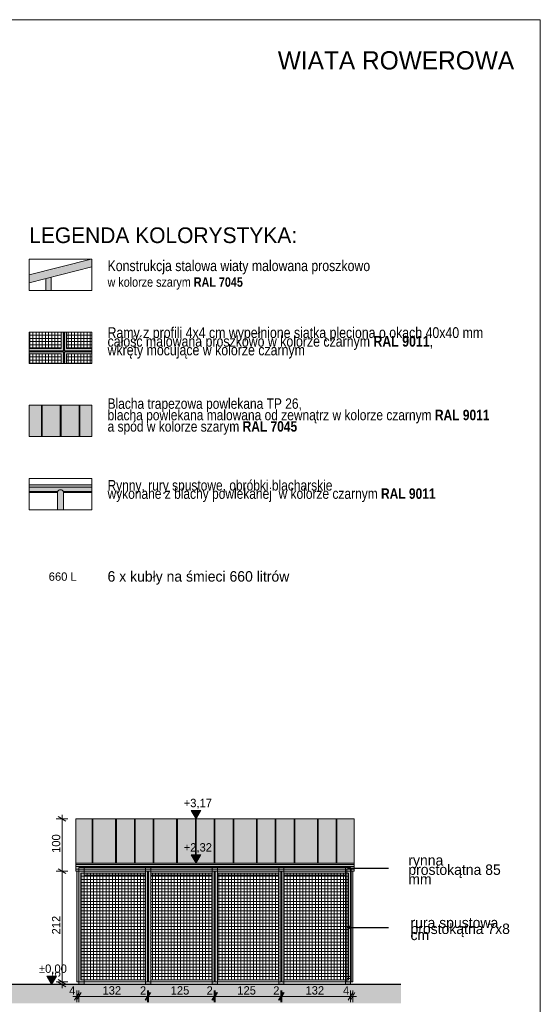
# Model space of a CAD drawing. Extents: x -279660 to -178910, y 68529 to 97979.
# Tile 26 of 44: x -248874 to -238910, y 78629 to 97479. Entities that reach past the tile are written whole.
import ezdxf

# ---------------------------------------------------------------- set-up
doc = ezdxf.new("R2010")
doc.units = 0
doc.header["$MEASUREMENT"] = 0
for name, color, linetype, lineweight in [('A-Opisy_Nr_Pióra__21', 7, 'Continuous', 9), ('Arch dachowki_Nr_Pióra__21', 7, 'Continuous', 9), ('Arch deszczówka_Nr_Pióra__21', 7, 'Continuous', 9), ('Arch kolorystyka_Nr_Pióra__41', 7, 'Continuous', 15), ('Arch konstrukcja dachu_Nr_Pióra__21', 7, 'Continuous', 9), ('Arch konstrukcja dachu_Nr_Pióra__41', 7, 'Continuous', 15), ('Arch opisy_Nr_Pióra__1', 7, 'Continuous', 25), ('Arch opisy_Nr_Pióra__21', 7, 'Continuous', 9), ('Arch schody_Nr_Pióra__1', 7, 'Continuous', 25), ('ARCH TABELA_Nr_Pióra__21', 7, 'Continuous', 9), ('Arch teren_Nr_Pióra__21', 7, 'Continuous', 9), ('Arch wykończenie_Nr_Pióra__21', 7, 'Continuous', 9), ('Arch wymiary_Nr_Pióra__19', 255, 'Continuous', 13), ('Arch wymiary_Nr_Pióra__21', 7, 'Continuous', 9)]:
    doc.layers.add(name, color=color, linetype=linetype, lineweight=lineweight)
for name, color, linetype, lineweight, true_color in [('Arch deszczówka_Nr_Pióra__22', 7, 'Continuous', 9, 0x7f7f7f), ('Arch kolorystyka_Nr_Pióra__2', 7, 'Continuous', 13, 0x7f7f7f), ('Arch konstrukcja dachu_Nr_Pióra__22', 7, 'Continuous', 9, 0x7f7f7f), ('Arch rynny_Nr_Pióra__22', 7, 'Continuous', 9, 0x7f7f7f), ('Arch wykończenie_Nr_Pióra__22', 7, 'Continuous', 9, 0x7f7f7f)]:
    doc.layers.add(name, color=color, linetype=linetype, lineweight=lineweight, true_color=true_color)
doc.layers.add('Arch wymiary', color=7, linetype='Continuous')
doc.styles.add('GENERATED_STYLE_1', font='txt')
doc.styles.add('GENERATED_STYLE_2', font='txt')
doc.styles.add('GENERATED_STYLE_3', font='txt')
doc.styles.add('GENERATED_STYLE_6', font='txt')
doc.styles.add('GENERATED_STYLE_7', font='txt')
doc.dimstyles.new('GENERATED_STYLE__2', dxfattribs={"dimtxt": 160.000002, "dimasz": 114, "dimexe": 0.18, "dimexo": 0, "dimgap": 0.09, "dimtad": 1, "dimdec": 0, "dimlfac": 0.1, "dimzin": 0, "dimdsep": 46, "dimtxsty": 'GENERATED_STYLE_1', "dimblk": 'ARROWHEAD_2', "dimblk1": 'ARROWHEAD_2', "dimblk2": 'ARROWHEAD_2', "dimcen": 0.09, "dimclrd": 7, "dimclre": 7, "dimclrt": 7, "dimazin": 0, "dimtfac": 1, "dimtdec": 4, "dimtmove": 0, "dimatfit": 3, "dimfxl": 0, "dimtolj": 1, "dimtzin": 0, "dimarcsym": 0})
doc.dimstyles.new('GENERATED_STYLE__3', dxfattribs={"dimtxt": 160.000002, "dimasz": 114, "dimexe": 0.18, "dimexo": 0, "dimgap": 0.09, "dimtad": 1, "dimdec": 0, "dimlfac": 0.1, "dimzin": 0, "dimdsep": 46, "dimtxsty": 'GENERATED_STYLE_1', "dimblk": 'ARROWHEAD_2', "dimblk1": 'ARROWHEAD_2', "dimblk2": 'ARROWHEAD_2', "dimcen": 0.09, "dimclrd": 7, "dimclre": 7, "dimclrt": 7, "dimazin": 0, "dimtfac": 1, "dimtdec": 4, "dimtmove": 2, "dimatfit": 3, "dimfxl": 0, "dimtolj": 1, "dimtzin": 0, "dimarcsym": 0})
doc.dimstyles.new('GENERATED_STYLE__4', dxfattribs={"dimtxt": 160.000002, "dimasz": 114, "dimexe": 0.18, "dimexo": 0, "dimgap": 0.09, "dimtad": 1, "dimtih": 1, "dimtoh": 1, "dimdec": 0, "dimlfac": 0.1, "dimzin": 0, "dimdsep": 46, "dimtxsty": 'GENERATED_STYLE_2', "dimblk": 'ARROWHEAD_2', "dimblk1": 'ARROWHEAD_2', "dimblk2": 'ARROWHEAD_2', "dimcen": 0.09, "dimclrd": 255, "dimclre": 255, "dimclrt": 255, "dimazin": 0, "dimtfac": 1, "dimtdec": 4, "dimtmove": 0, "dimatfit": 3, "dimfxl": 0, "dimtolj": 1, "dimtzin": 0, "dimarcsym": 0})
doc.dimstyles.new('GENERATED_STYLE__7', dxfattribs={"dimtxt": 0.18, "dimasz": 127.68, "dimexe": 0.18, "dimexo": 0.0625, "dimgap": 0.09, "dimtad": 0, "dimtih": 1, "dimtoh": 1, "dimdec": 4, "dimzin": 0, "dimdsep": 46, "dimcen": 0.09, "dimadec": 0, "dimazin": 0, "dimtfac": 1, "dimtdec": 4, "dimtmove": 0, "dimatfit": 3, "dimldrblk": 'ARROWHEAD_11', "dimfxl": 0, "dimtolj": 1, "dimtzin": 0, "dimarcsym": 0})

# ---------------------------------------------------------------- blocks, each defined once
blk = doc.blocks.new('Wymiary_14', base_point=(-248264, 79010))
at = {"layer": 'Arch wymiary_Nr_Pióra__21', "linetype": 'Continuous'}
blk.add_hatch(color=256, dxfattribs=at).paths.add_polyline_path([(-248264, 79010), (-248356, 79170), (-248171, 79170)], flags=0)
for p, q in [((-248264, 79010), (-248384, 79010)), ((-248264, 79010), (-248356, 79170)), ((-248356, 79170), (-248171, 79170)), ((-248171, 79170), (-248264, 79010)), ((-248264, 79010), (-248144, 79010))]:
    blk.add_line(p, q, dxfattribs=at)
at = {"layer": 'Arch wymiary_Nr_Pióra__21', "insert": (-248505, 79202), "char_height": 160, "attachment_point": 7, "style": 'GENERATED_STYLE_2'}
blk.add_mtext('{±0,00}', dxfattribs=at)
blk = doc.blocks.new('Wymiary_18', base_point=(-245497, 82181))
at = {"layer": 'Arch wymiary_Nr_Pióra__21', "linetype": 'Continuous'}
blk.add_hatch(color=256, dxfattribs=at).paths.add_polyline_path([(-245497, 82181), (-245590, 82341), (-245404, 82341)], flags=0)
for p, q in [((-245497, 82181), (-245590, 82341)), ((-245590, 82341), (-245404, 82341)), ((-245404, 82341), (-245497, 82181)), ((-245497, 82181), (-245617, 82181)), ((-245497, 82181), (-245377, 82181))]:
    blk.add_line(p, q, dxfattribs=at)
at = {"layer": 'Arch wymiary_Nr_Pióra__21', "insert": (-245735, 82373), "char_height": 160, "attachment_point": 7, "style": 'GENERATED_STYLE_2'}
blk.add_mtext('{+3,17}', dxfattribs=at)
blk = doc.blocks.new('*D370')
at = {"layer": 'Arch wymiary_Nr_Pióra__19', "linetype": 'Continuous'}
for p, q in [((-247825, 78706), (-247738, 78856)), ((-247698, 78856), (-247785, 78706)), ((-247781, 78669), (-247781, 78894)), ((-247741, 78669), (-247741, 78894)), ((-247855, 78781), (-247781, 78781)), ((-247781, 78781), (-247741, 78781))]:
    blk.add_line(p, q, dxfattribs=at)
at = {"layer": 'Arch wymiary_Nr_Pióra__19', "char_height": 160, "attachment_point": 7, "style": 'GENERATED_STYLE_2'}
for s, insert in [('{4}', (-247927, 78813)), ('{132}', (-247289, 78813)), ('{2}', (-246572, 78813)), ('{125}', (-245984, 78813)), ('{2}', (-245297, 78813)), ('{125}', (-244709, 78813)), ('{2}', (-244022, 78813)), ('{132}', (-243404, 78813)), ('{4}', (-242687, 78813))]:
    blk.add_mtext(s, dxfattribs=dict(at, insert=insert))
blk = doc.blocks.new('ARROWHEAD_2')
at = {"color": 0, "linetype": 'Continuous', "lineweight": 0}
for p, q in [((0, 0), (-1, 0)), ((-0.38, -0.66), (0.38, 0.66))]:
    blk.add_line(p, q, dxfattribs=at)
blk = doc.blocks.new('*D371')
at = {"layer": 'Arch wymiary_Nr_Pióra__19', "linetype": 'Continuous'}
for p, q in [((-247825, 78706), (-247738, 78856)), ((-247698, 78856), (-247785, 78706)), ((-247741, 78669), (-247741, 78894)), ((-246470, 78706), (-246383, 78856)), ((-246363, 78856), (-246450, 78706)), ((-246426, 78669), (-246426, 78894)), ((-247741, 78781), (-246426, 78781))]:
    blk.add_line(p, q, dxfattribs=at)
at = {"layer": 'Arch wymiary_Nr_Pióra__19', "char_height": 160, "attachment_point": 7, "style": 'GENERATED_STYLE_2'}
for s, insert in [('{4}', (-247927, 78813)), ('{132}', (-247289, 78813)), ('{2}', (-246572, 78813)), ('{125}', (-245984, 78813)), ('{2}', (-245297, 78813)), ('{125}', (-244709, 78813)), ('{2}', (-244022, 78813)), ('{132}', (-243404, 78813)), ('{4}', (-242687, 78813))]:
    blk.add_mtext(s, dxfattribs=dict(at, insert=insert))
blk = doc.blocks.new('*D372')
at = {"layer": 'Arch wymiary_Nr_Pióra__19', "linetype": 'Continuous'}
for p, q in [((-246470, 78706), (-246383, 78856)), ((-246363, 78856), (-246450, 78706)), ((-246426, 78669), (-246426, 78894)), ((-246406, 78669), (-246406, 78894)), ((-246426, 78781), (-246406, 78781))]:
    blk.add_line(p, q, dxfattribs=at)
at = {"layer": 'Arch wymiary_Nr_Pióra__19', "char_height": 160, "attachment_point": 7, "style": 'GENERATED_STYLE_2'}
for s, insert in [('{4}', (-247927, 78813)), ('{132}', (-247289, 78813)), ('{2}', (-246572, 78813)), ('{125}', (-245984, 78813)), ('{2}', (-245297, 78813)), ('{125}', (-244709, 78813)), ('{2}', (-244022, 78813)), ('{132}', (-243404, 78813)), ('{4}', (-242687, 78813))]:
    blk.add_mtext(s, dxfattribs=dict(at, insert=insert))
blk = doc.blocks.new('*D373')
at = {"layer": 'Arch wymiary_Nr_Pióra__19', "linetype": 'Continuous'}
for p, q in [((-246470, 78706), (-246383, 78856)), ((-246363, 78856), (-246450, 78706)), ((-246406, 78669), (-246406, 78894)), ((-245195, 78706), (-245108, 78856)), ((-245088, 78856), (-245175, 78706)), ((-245151, 78669), (-245151, 78894)), ((-246406, 78781), (-245151, 78781))]:
    blk.add_line(p, q, dxfattribs=at)
at = {"layer": 'Arch wymiary_Nr_Pióra__19', "char_height": 160, "attachment_point": 7, "style": 'GENERATED_STYLE_2'}
for s, insert in [('{4}', (-247927, 78813)), ('{132}', (-247289, 78813)), ('{2}', (-246572, 78813)), ('{125}', (-245984, 78813)), ('{2}', (-245297, 78813)), ('{125}', (-244709, 78813)), ('{2}', (-244022, 78813)), ('{132}', (-243404, 78813)), ('{4}', (-242687, 78813))]:
    blk.add_mtext(s, dxfattribs=dict(at, insert=insert))
blk = doc.blocks.new('*D374')
at = {"layer": 'Arch wymiary_Nr_Pióra__19', "linetype": 'Continuous'}
for p, q in [((-245195, 78706), (-245108, 78856)), ((-245088, 78856), (-245175, 78706)), ((-245151, 78669), (-245151, 78894)), ((-245131, 78669), (-245131, 78894)), ((-245151, 78781), (-245131, 78781))]:
    blk.add_line(p, q, dxfattribs=at)
at = {"layer": 'Arch wymiary_Nr_Pióra__19', "char_height": 160, "attachment_point": 7, "style": 'GENERATED_STYLE_2'}
for s, insert in [('{4}', (-247927, 78813)), ('{132}', (-247289, 78813)), ('{2}', (-246572, 78813)), ('{125}', (-245984, 78813)), ('{2}', (-245297, 78813)), ('{125}', (-244709, 78813)), ('{2}', (-244022, 78813)), ('{132}', (-243404, 78813)), ('{4}', (-242687, 78813))]:
    blk.add_mtext(s, dxfattribs=dict(at, insert=insert))
blk = doc.blocks.new('*D375')
at = {"layer": 'Arch wymiary_Nr_Pióra__19', "linetype": 'Continuous'}
for p, q in [((-245195, 78706), (-245108, 78856)), ((-245088, 78856), (-245175, 78706)), ((-245131, 78669), (-245131, 78894)), ((-243920, 78706), (-243833, 78856)), ((-243813, 78856), (-243900, 78706)), ((-243876, 78669), (-243876, 78894)), ((-245131, 78781), (-243876, 78781))]:
    blk.add_line(p, q, dxfattribs=at)
at = {"layer": 'Arch wymiary_Nr_Pióra__19', "char_height": 160, "attachment_point": 7, "style": 'GENERATED_STYLE_2'}
for s, insert in [('{4}', (-247927, 78813)), ('{132}', (-247289, 78813)), ('{2}', (-246572, 78813)), ('{125}', (-245984, 78813)), ('{2}', (-245297, 78813)), ('{125}', (-244709, 78813)), ('{2}', (-244022, 78813)), ('{132}', (-243404, 78813)), ('{4}', (-242687, 78813))]:
    blk.add_mtext(s, dxfattribs=dict(at, insert=insert))
blk = doc.blocks.new('*D376')
at = {"layer": 'Arch wymiary_Nr_Pióra__19', "linetype": 'Continuous'}
for p, q in [((-243920, 78706), (-243833, 78856)), ((-243813, 78856), (-243900, 78706)), ((-243876, 78669), (-243876, 78894)), ((-243856, 78669), (-243856, 78894)), ((-243876, 78781), (-243856, 78781))]:
    blk.add_line(p, q, dxfattribs=at)
at = {"layer": 'Arch wymiary_Nr_Pióra__19', "char_height": 160, "attachment_point": 7, "style": 'GENERATED_STYLE_2'}
for s, insert in [('{4}', (-247927, 78813)), ('{132}', (-247289, 78813)), ('{2}', (-246572, 78813)), ('{125}', (-245984, 78813)), ('{2}', (-245297, 78813)), ('{125}', (-244709, 78813)), ('{2}', (-244022, 78813)), ('{132}', (-243404, 78813)), ('{4}', (-242687, 78813))]:
    blk.add_mtext(s, dxfattribs=dict(at, insert=insert))
blk = doc.blocks.new('*D377')
at = {"layer": 'Arch wymiary_Nr_Pióra__19', "linetype": 'Continuous'}
for p, q in [((-243920, 78706), (-243833, 78856)), ((-243813, 78856), (-243900, 78706)), ((-243856, 78669), (-243856, 78894)), ((-242585, 78706), (-242498, 78856)), ((-242458, 78856), (-242545, 78706)), ((-242541, 78669), (-242541, 78894)), ((-243856, 78781), (-242541, 78781))]:
    blk.add_line(p, q, dxfattribs=at)
at = {"layer": 'Arch wymiary_Nr_Pióra__19', "char_height": 160, "attachment_point": 7, "style": 'GENERATED_STYLE_2'}
for s, insert in [('{4}', (-247927, 78813)), ('{132}', (-247289, 78813)), ('{2}', (-246572, 78813)), ('{125}', (-245984, 78813)), ('{2}', (-245297, 78813)), ('{125}', (-244709, 78813)), ('{2}', (-244022, 78813)), ('{132}', (-243404, 78813)), ('{4}', (-242687, 78813))]:
    blk.add_mtext(s, dxfattribs=dict(at, insert=insert))
blk = doc.blocks.new('*D378')
at = {"layer": 'Arch wymiary_Nr_Pióra__19', "linetype": 'Continuous'}
for p, q in [((-242585, 78706), (-242498, 78856)), ((-242458, 78856), (-242545, 78706)), ((-242541, 78669), (-242541, 78894)), ((-242501, 78669), (-242501, 78894)), ((-242541, 78781), (-242501, 78781)), ((-242501, 78781), (-242428, 78781))]:
    blk.add_line(p, q, dxfattribs=at)
at = {"layer": 'Arch wymiary_Nr_Pióra__19', "char_height": 160, "attachment_point": 7, "style": 'GENERATED_STYLE_2'}
for s, insert in [('{4}', (-247927, 78813)), ('{132}', (-247289, 78813)), ('{2}', (-246572, 78813)), ('{125}', (-245984, 78813)), ('{2}', (-245297, 78813)), ('{125}', (-244709, 78813)), ('{2}', (-244022, 78813)), ('{132}', (-243404, 78813)), ('{4}', (-242687, 78813))]:
    blk.add_mtext(s, dxfattribs=dict(at, insert=insert))
blk = doc.blocks.new('*D383')
at = {"layer": 'Arch wymiary_Nr_Pióra__21', "linetype": 'Continuous'}
for p, q in [((-247950, 79060), (-248175, 79060)), ((-247950, 79010), (-248175, 79010)), ((-248138, 79103), (-247988, 79016)), ((-248138, 79053), (-247988, 78966)), ((-248063, 79010), (-248063, 79060)), ((-248063, 78936), (-248063, 79010))]:
    blk.add_line(p, q, dxfattribs=at)
at = {"layer": 'Arch wymiary_Nr_Pióra__21', "char_height": 160, "attachment_point": 7, "rotation": 90, "style": 'GENERATED_STYLE_1'}
for s, insert in [('{100}', (-248095, 81527)), ('{212}', (-248095, 79966)), ('{5}', (-248095, 79145))]:
    blk.add_mtext(s, dxfattribs=dict(at, insert=insert))
blk = doc.blocks.new('*D384')
at = {"layer": 'Arch wymiary_Nr_Pióra__21', "linetype": 'Continuous'}
for p, q in [((-247950, 81180), (-248175, 81180)), ((-248138, 81223), (-247988, 81136)), ((-248063, 79060), (-248063, 81180)), ((-247950, 79060), (-248175, 79060)), ((-248138, 79103), (-247988, 79016))]:
    blk.add_line(p, q, dxfattribs=at)
at = {"layer": 'Arch wymiary_Nr_Pióra__21', "char_height": 160, "attachment_point": 7, "rotation": 90, "style": 'GENERATED_STYLE_1'}
for s, insert in [('{100}', (-248095, 81527)), ('{212}', (-248095, 79966)), ('{5}', (-248095, 79145))]:
    blk.add_mtext(s, dxfattribs=dict(at, insert=insert))
blk = doc.blocks.new('*D385')
at = {"layer": 'Arch wymiary_Nr_Pióra__21', "linetype": 'Continuous'}
for p, q in [((-247988, 82138), (-248138, 82224)), ((-248063, 82181), (-248063, 82254)), ((-247950, 82181), (-248175, 82181)), ((-248063, 81180), (-248063, 82181)), ((-247950, 81180), (-248175, 81180)), ((-248138, 81223), (-247988, 81136))]:
    blk.add_line(p, q, dxfattribs=at)
at = {"layer": 'Arch wymiary_Nr_Pióra__21', "char_height": 160, "attachment_point": 7, "rotation": 90, "style": 'GENERATED_STYLE_1'}
for s, insert in [('{100}', (-248095, 81527)), ('{212}', (-248095, 79966)), ('{5}', (-248095, 79145))]:
    blk.add_mtext(s, dxfattribs=dict(at, insert=insert))
blk = doc.blocks.new('Wymiary_24', base_point=(-245497, 81332))
at = {"layer": 'Arch wymiary_Nr_Pióra__19', "linetype": 'Continuous'}
blk.add_hatch(color=256, dxfattribs=at).paths.add_polyline_path([(-245497, 81332), (-245590, 81492), (-245404, 81492)], flags=0)
for p, q in [((-245497, 81332), (-245590, 81492)), ((-245590, 81492), (-245404, 81492)), ((-245404, 81492), (-245497, 81332)), ((-245497, 81332), (-245617, 81332)), ((-245497, 81332), (-245377, 81332))]:
    blk.add_line(p, q, dxfattribs=at)
at = {"layer": 'Arch wymiary_Nr_Pióra__19', "insert": (-245735, 81524), "char_height": 160, "attachment_point": 7, "style": 'GENERATED_STYLE_2'}
blk.add_mtext('{+2,32}', dxfattribs=at)
blk = doc.blocks.new('ARROWHEAD_11')
at = {"color": 0, "linetype": 'Continuous', "lineweight": 0}
blk.add_line((0, 0), (-1, 0), dxfattribs=at)
at = {"color": 0, "linetype": 'Continuous', "lineweight": 0, "const_width": 0.25, "flags": 128}
blk.add_lwpolyline([(-0.125, 0, 1), (0.125, 0, 1)], format="xyb", close=True, dxfattribs=at)

msp = doc.modelspace()

# ---------------------------------------------------------------- hatches: boundary and pattern name
at = {"layer": 'Arch kolorystyka_Nr_Pióra__2', "linetype": 'Continuous'}
for points in [[(-247492.1, 92901), (-248692.1, 92597.2), (-248692.1, 92442.5), (-247492.1, 92746.2)], [(-248372.1, 92523.5), (-248372.1, 92297.3), (-248272.1, 92297.3), (-248272.1, 92548.8)], [(-247641.2, 79009.6), (-247641.2, 81249.6), (-247741.2, 81249.6), (-247741.2, 79009.6)], [(-246466.2, 81249.6), (-247641.2, 81249.6), (-247641.2, 81099.6), (-246466.2, 81099.6)], [(-246366.2, 79009.6), (-246366.2, 81249.6), (-246466.2, 81249.6), (-246466.2, 79009.6)], [(-245191.2, 81099.6), (-245191.2, 81249.6), (-246366.2, 81249.6), (-246366.2, 81099.6)], [(-245091.2, 79009.6), (-245091.2, 81249.6), (-245191.2, 81249.6), (-245191.2, 79009.6)], [(-243916.2, 81099.6), (-243916.2, 81249.6), (-245091.2, 81249.6), (-245091.2, 81099.6)], [(-243816.2, 79009.6), (-243816.2, 81249.6), (-243916.2, 81249.6), (-243916.2, 79009.6)], [(-242641.2, 81249.6), (-243816.2, 81249.6), (-243816.2, 81099.6), (-242641.2, 81099.6)], [(-242541.2, 79009.6), (-242541.2, 81249.6), (-242641.2, 81249.6), (-242641.2, 79009.6)]]:
    msp.add_hatch(color=256, dxfattribs=at).paths.add_polyline_path(points, flags=0)
at = {"layer": 'Arch kolorystyka_Nr_Pióra__41', "linetype": 'Continuous'}
for points in [[(-248692.1, 91141.8), (-248037, 91141.8), (-248037, 91497.3), (-248077, 91497.3), (-248077, 91181.8), (-248692.1, 91181.8)], [(-248017, 91497.3), (-248017, 91141.8), (-247492.1, 91141.8), (-247492.1, 91181.8), (-247977, 91181.8), (-247977, 91497.3)], [(-248037, 90897.3), (-248037, 91121.8), (-248692.1, 91121.8), (-248692.1, 91081.8), (-248077, 91081.8), (-248077, 90897.3)], [(-247492.1, 91121.8), (-248017, 91121.8), (-248017, 90897.3), (-247977, 90897.3), (-247977, 91081.8), (-247492.1, 91081.8)], [(-247492.1, 89497.3), (-247492.1, 90097.3), (-248692.1, 90097.3), (-248692.1, 89497.3)], [(-248692.1, 88424.5), (-247492.1, 88424.5), (-247492.1, 88574.5), (-248692.1, 88574.5)], [(-248038, 88097.3), (-248038, 88424.5), (-248148, 88424.5), (-248148, 88097.3)], [(-242471.2, 82181.1), (-242471.2, 81179.6), (-242531.2, 81179.6), (-242531.2, 79059.6), (-242611.2, 79059.6), (-242611.2, 81179.6), (-247801.2, 81179.6), (-247801.2, 82181.1)], [(-247741.2, 79059.6), (-247741.2, 81179.6), (-247781.2, 81179.6), (-247781.2, 79059.6)], [(-242501.2, 79059.6), (-242501.2, 81179.6), (-242541.2, 81179.6), (-242541.2, 79059.6)]]:
    msp.add_hatch(color=256, dxfattribs=at).paths.add_polyline_path(points, flags=0)
h = msp.add_hatch(color=256, dxfattribs=at)
h.paths.add_polyline_path([(-247741.2, 81179.6), (-247741.2, 79059.6), (-246426.2, 79059.6), (-246426.2, 81179.6)], flags=0)
h.paths.add_polyline_path([(-246466.2, 79099.6), (-246466.2, 81139.6), (-247701.2, 81139.6), (-247701.2, 79099.6)], flags=0)
h = msp.add_hatch(color=256, dxfattribs=at)
h.paths.add_polyline_path([(-246406.2, 79059.6), (-245151.2, 79059.6), (-245151.2, 81179.6), (-246406.2, 81179.6)], flags=0)
h.paths.add_polyline_path([(-245191.2, 79099.6), (-245191.2, 81139.6), (-246366.2, 81139.6), (-246366.2, 79099.6)], flags=0)
h = msp.add_hatch(color=256, dxfattribs=at)
h.paths.add_polyline_path([(-243876.2, 79059.6), (-243876.2, 81179.6), (-245131.2, 81179.6), (-245131.2, 79059.6)], flags=0)
h.paths.add_polyline_path([(-243916.2, 79099.6), (-243916.2, 81139.6), (-245091.2, 81139.6), (-245091.2, 79099.6)], flags=0)
h = msp.add_hatch(color=256, dxfattribs=at)
h.paths.add_polyline_path([(-243856.2, 81179.6), (-243856.2, 79059.6), (-242541.2, 79059.6), (-242541.2, 81179.6)], flags=0)
h.paths.add_polyline_path([(-242581.2, 79099.6), (-242581.2, 81139.6), (-243816.2, 81139.6), (-243816.2, 79099.6)], flags=0)
at = {"layer": 'Arch teren_Nr_Pióra__21', "linetype": 'Continuous'}
h = msp.add_hatch(dxfattribs=at)
h.set_pattern_fill('Rigid_Insulation', color=256, style=0, pattern_type=2)
h.set_pattern_definition([(0, (-248620.73, 91556.82), (0, 60), []), (90, (-248620.73, 91556.82), (-60, 0), [])])
h.paths.add_polyline_path([(-248692.1, 91181.8), (-248077, 91181.8), (-248077, 91497.3), (-248692.1, 91497.3)], flags=0)
h = msp.add_hatch(dxfattribs=at)
h.set_pattern_fill('Rigid_Insulation', color=256, style=0, pattern_type=2)
h.set_pattern_definition([(0, (-247403.23, 91556.82), (0, 60), []), (90, (-247403.23, 91556.82), (-60, 0), [])])
h.paths.add_polyline_path([(-247977, 91497.3), (-247977, 91181.8), (-247492.1, 91181.8), (-247492.1, 91497.3)], flags=0)
h = msp.add_hatch(dxfattribs=at)
h.set_pattern_fill('Rigid_Insulation', color=256, style=0, pattern_type=2)
h.set_pattern_definition([(0, (-248620.73, 90061.76), (0, 60), []), (90, (-248620.73, 90061.76), (-60, 0), [])])
h.paths.add_polyline_path([(-248692.1, 90897.3), (-248077, 90897.3), (-248077, 91081.8), (-248692.1, 91081.8)], flags=0)
h = msp.add_hatch(dxfattribs=at)
h.set_pattern_fill('Rigid_Insulation', color=256, style=0, pattern_type=2)
h.set_pattern_definition([(0, (-247403.23, 90061.76), (0, 60), []), (90, (-247403.23, 90061.76), (-60, 0), [])])
h.paths.add_polyline_path([(-247977, 91081.8), (-247977, 90897.3), (-247492.1, 90897.3), (-247492.1, 91081.8)], flags=0)
h = msp.add_hatch(dxfattribs=at)
h.set_pattern_fill('Rigid_Insulation', color=256, style=0, pattern_type=2)
h.set_pattern_definition([(0, (-247039.99, 80119.56), (0, 60), []), (90, (-247039.99, 80119.56), (-60, 0), [])])
h.paths.add_polyline_path([(-247701.2, 81139.6), (-247701.2, 79099.6), (-246466.2, 79099.6), (-246466.2, 81139.6)], flags=0)
h = msp.add_hatch(dxfattribs=at)
h.set_pattern_fill('Rigid_Insulation', color=256, style=0, pattern_type=2)
h.set_pattern_definition([(0, (-245734.99, 80119.56), (0, 60), []), (90, (-245734.99, 80119.56), (-60, 0), [])])
h.paths.add_polyline_path([(-246366.2, 81139.6), (-246366.2, 79099.6), (-245191.2, 79099.6), (-245191.2, 81139.6)], flags=0)
h = msp.add_hatch(dxfattribs=at)
h.set_pattern_fill('Rigid_Insulation', color=256, style=0, pattern_type=2)
h.set_pattern_definition([(0, (-244459.99, 80119.56), (0, 60), []), (90, (-244459.99, 80119.56), (-60, 0), [])])
h.paths.add_polyline_path([(-245091.2, 81139.6), (-245091.2, 79099.6), (-243916.2, 79099.6), (-243916.2, 81139.6)], flags=0)
h = msp.add_hatch(dxfattribs=at)
h.set_pattern_fill('Rigid_Insulation', color=256, style=0, pattern_type=2)
h.set_pattern_definition([(0, (-243154.99, 80119.56), (0, 60), []), (90, (-243154.99, 80119.56), (-60, 0), [])])
h.paths.add_polyline_path([(-243816.2, 81139.6), (-243816.2, 79099.6), (-242581.2, 79099.6), (-242581.2, 81139.6)], flags=0)
msp.add_hatch(color=256, dxfattribs=at).paths.add_polyline_path([(-266994.7, 79009.6), (-241578.9, 79009.6), (-241578.9, 78646.8), (-266994.7, 78646.8)], flags=0)

# ---------------------------------------------------------------- linework, layer by layer
at = {"layer": 'Arch dachowki_Nr_Pióra__21', "linetype": 'Continuous'}
for p, q in [((-248692.1, 88574.5), (-247492.1, 88574.5)), ((-248692.1, 88424.5), (-248148, 88424.5)), ((-248038, 88424.5), (-247492.1, 88424.5))]:
    msp.add_line(p, q, dxfattribs=at)
at = {"layer": 'Arch deszczówka_Nr_Pióra__21', "linetype": 'Continuous'}
for p, q in [((-248148, 88097.3), (-248148, 88424.5)), ((-248038, 88097.3), (-248038, 88424.5))]:
    msp.add_line(p, q, dxfattribs=at)
at = {"layer": 'Arch deszczówka_Nr_Pióra__22', "linetype": 'Continuous'}
for p, q in [((-248148, 88424.5), (-248148, 88449.5)), ((-248038, 88424.5), (-248038, 88449.5))]:
    msp.add_line(p, q, dxfattribs=at)
msp.add_arc((-248093, 88413.5), 65.8, 33.22853, 146.77147, dxfattribs=at)
at = {"layer": 'Arch konstrukcja dachu_Nr_Pióra__21', "linetype": 'Continuous'}
for p, q in [((-248077, 91181.8), (-248077, 91497.3)), ((-248037, 91141.8), (-248037, 91497.3)), ((-248017, 91141.8), (-248017, 91497.3)), ((-247977, 91181.8), (-247977, 91497.3)), ((-248692.1, 91181.8), (-248077, 91181.8)), ((-248692.1, 91141.8), (-248037, 91141.8)), ((-248692.1, 91121.8), (-248037, 91121.8)), ((-248692.1, 91081.8), (-248077, 91081.8)), ((-248077, 90897.3), (-248077, 91081.8)), ((-248037, 90897.3), (-248037, 91121.8)), ((-247492.1, 91141.8), (-248017, 91141.8)), ((-247492.1, 91121.8), (-248017, 91121.8)), ((-248017, 90897.3), (-248017, 91121.8)), ((-247492.1, 91181.8), (-247977, 91181.8)), ((-247492.1, 91081.8), (-247977, 91081.8)), ((-247977, 90897.3), (-247977, 91081.8)), ((-247741.2, 81249.6), (-247641.2, 81249.6)), ((-247741.2, 79009.6), (-247741.2, 81249.6)), ((-247641.2, 81249.6), (-247641.2, 79009.6)), ((-247641.2, 81249.6), (-246466.2, 81249.6)), ((-246466.2, 81249.6), (-246366.2, 81249.6)), ((-246466.2, 79009.6), (-246466.2, 81249.6)), ((-246366.2, 81249.6), (-246366.2, 79009.6)), ((-246366.2, 81249.6), (-245191.2, 81249.6)), ((-245191.2, 81249.6), (-245091.2, 81249.6)), ((-245191.2, 79009.6), (-245191.2, 81249.6)), ((-245091.2, 81249.6), (-245091.2, 79009.6)), ((-245091.2, 81249.6), (-243916.2, 81249.6)), ((-243916.2, 81249.6), (-243816.2, 81249.6)), ((-243916.2, 79009.6), (-243916.2, 81249.6)), ((-243816.2, 81249.6), (-243816.2, 79009.6)), ((-243816.2, 81249.6), (-242641.2, 81249.6)), ((-242641.2, 81249.6), (-242541.2, 81249.6)), ((-242641.2, 79009.6), (-242641.2, 81249.6)), ((-242541.2, 81249.6), (-242541.2, 79009.6)), ((-247781.2, 81179.6), (-247781.2, 79059.6)), ((-247701.2, 81139.6), (-247701.2, 79099.6)), ((-247701.2, 81139.6), (-246466.2, 81139.6)), ((-247641.2, 81099.6), (-246466.2, 81099.6)), ((-246466.2, 79099.6), (-246466.2, 81139.6)), ((-246426.2, 79059.6), (-246426.2, 81179.6)), ((-246406.2, 79059.6), (-246406.2, 81179.6)), ((-246366.2, 79099.6), (-246366.2, 81139.6)), ((-245191.2, 81139.6), (-246366.2, 81139.6)), ((-246366.2, 81099.6), (-245191.2, 81099.6)), ((-245191.2, 81139.6), (-245191.2, 79099.6)), ((-245151.2, 81179.6), (-245151.2, 79059.6)), ((-245131.2, 81179.6), (-245131.2, 79059.6)), ((-245091.2, 81139.6), (-245091.2, 79099.6)), ((-245091.2, 81139.6), (-243916.2, 81139.6)), ((-245091.2, 81099.6), (-243916.2, 81099.6)), ((-243916.2, 79099.6), (-243916.2, 81139.6)), ((-243876.2, 79059.6), (-243876.2, 81179.6)), ((-243856.2, 79059.6), (-243856.2, 81179.6)), ((-243816.2, 79099.6), (-243816.2, 81139.6)), ((-242581.2, 81139.6), (-243816.2, 81139.6)), ((-243816.2, 81099.6), (-242641.2, 81099.6)), ((-242581.2, 81139.6), (-242581.2, 79099.6)), ((-242501.2, 81179.6), (-242501.2, 79059.6)), ((-247781.2, 79059.6), (-247741.2, 79059.6)), ((-247741.2, 79059.6), (-246426.2, 79059.6)), ((-247641.2, 79009.6), (-247741.2, 79009.6)), ((-247701.2, 79099.6), (-246466.2, 79099.6)), ((-246366.2, 79009.6), (-246466.2, 79009.6)), ((-245151.2, 79059.6), (-246406.2, 79059.6)), ((-245191.2, 79099.6), (-246366.2, 79099.6)), ((-245091.2, 79009.6), (-245191.2, 79009.6)), ((-245131.2, 79059.6), (-243876.2, 79059.6)), ((-245091.2, 79099.6), (-243916.2, 79099.6)), ((-243816.2, 79009.6), (-243916.2, 79009.6)), ((-242541.2, 79059.6), (-243856.2, 79059.6)), ((-242581.2, 79099.6), (-243816.2, 79099.6)), ((-242541.2, 79009.6), (-242641.2, 79009.6)), ((-242501.2, 79059.6), (-242541.2, 79059.6))]:
    msp.add_line(p, q, dxfattribs=at)
at = {"layer": 'Arch konstrukcja dachu_Nr_Pióra__22', "linetype": 'Continuous'}
for p, q in [((-247781.2, 81179.6), (-247741.2, 81179.6)), ((-247741.2, 81179.6), (-246426.2, 81179.6)), ((-247741.2, 81179.6), (-247741.2, 79059.6)), ((-245151.2, 81179.6), (-246406.2, 81179.6)), ((-245131.2, 81179.6), (-243876.2, 81179.6)), ((-242541.2, 81179.6), (-243856.2, 81179.6)), ((-242541.2, 81179.6), (-242541.2, 79059.6)), ((-242501.2, 81179.6), (-242541.2, 81179.6))]:
    msp.add_line(p, q, dxfattribs=at)
at = {"layer": 'Arch konstrukcja dachu_Nr_Pióra__41', "linetype": 'Continuous'}
for p, q in [((-248692.1, 92597.2), (-247506.6, 92897.3)), ((-248692.1, 92442.5), (-247492.1, 92746.2)), ((-248372.1, 92297.3), (-248372.1, 92523.5)), ((-248272.1, 92297.3), (-248272.1, 92548.8))]:
    msp.add_line(p, q, dxfattribs=at)
at = {"layer": 'Arch opisy_Nr_Pióra__21', "linetype": 'Continuous'}
for p, q in [((-248692.1, 92297.3), (-248692.1, 92897.3)), ((-248692.1, 92897.3), (-247492.1, 92897.3)), ((-247492.1, 92897.3), (-247492.1, 92297.3)), ((-247492.1, 92297.3), (-248692.1, 92297.3)), ((-248692.1, 90897.3), (-248692.1, 91497.3)), ((-248692.1, 91497.3), (-247492.1, 91497.3)), ((-247492.1, 91497.3), (-247492.1, 90897.3)), ((-247492.1, 90897.3), (-248692.1, 90897.3)), ((-248692.1, 89497.3), (-248692.1, 90097.3)), ((-248692.1, 90097.3), (-247492.1, 90097.3)), ((-247492.1, 90097.3), (-247492.1, 89497.3)), ((-247492.1, 89497.3), (-248692.1, 89497.3)), ((-248692.1, 88697.3), (-247492.1, 88697.3)), ((-248692.1, 88097.3), (-248692.1, 88697.3)), ((-247492.1, 88697.3), (-247492.1, 88097.3)), ((-247492.1, 88097.3), (-248692.1, 88097.3))]:
    msp.add_line(p, q, dxfattribs=at)
at = {"layer": 'Arch rynny_Nr_Pióra__22', "linetype": 'Continuous'}
for p, q in [((-248692.1, 88529.5), (-247492.1, 88529.5)), ((-248692.1, 88449.5), (-248148, 88449.5)), ((-248038, 88449.5), (-247492.1, 88449.5))]:
    msp.add_line(p, q, dxfattribs=at)
at = {"layer": 'Arch schody_Nr_Pióra__1', "linetype": 'Continuous'}
msp.add_line((-241578.9, 79009.6), (-266994.7, 79009.6), dxfattribs=at)
at = {"layer": 'ARCH TABELA_Nr_Pióra__21', "linetype": 'Continuous'}
for p, q in [((-279660.3, 97479.1), (-238910.3, 97479.1)), ((-238910.3, 97479.1), (-238910.3, 69029.1))]:
    msp.add_line(p, q, dxfattribs=at)
at = {"layer": 'Arch wykończenie_Nr_Pióra__21', "linetype": 'Continuous'}
for p, q in [((-242471.2, 82181.1), (-247801.2, 82181.1)), ((-247801.2, 82181.1), (-247801.2, 81179.6)), ((-242471.2, 82181.1), (-242471.2, 81179.6)), ((-242611.2, 81179.6), (-247801.2, 81179.6)), ((-242471.2, 81179.6), (-242531.2, 81179.6)), ((-242531.2, 79059.6), (-242611.2, 79059.6))]:
    msp.add_line(p, q, dxfattribs=at)
at = {"layer": 'Arch wykończenie_Nr_Pióra__22', "linetype": 'Continuous'}
for p, q in [((-248457.1, 89497.3), (-248457.1, 90097.3)), ((-248442.1, 89497.3), (-248442.1, 90097.3)), ((-248097.1, 89497.3), (-248097.1, 90097.3)), ((-248082.1, 89497.3), (-248082.1, 90097.3)), ((-247737.1, 89497.3), (-247737.1, 90097.3)), ((-247722.1, 89497.3), (-247722.1, 90097.3)), ((-247486.2, 81331.9), (-247486.2, 82181.1)), ((-247471.2, 81331.9), (-247471.2, 82181.1)), ((-247038.7, 81331.9), (-247038.7, 82181.1)), ((-247023.7, 81331.9), (-247023.7, 82181.1)), ((-246678.7, 81331.9), (-246678.7, 82181.1)), ((-246663.7, 81331.9), (-246663.7, 82181.1)), ((-246318.7, 81331.9), (-246318.7, 82181.1)), ((-246303.7, 81331.9), (-246303.7, 82181.1)), ((-245871.2, 81331.9), (-245871.2, 82181.1)), ((-245856.2, 81331.9), (-245856.2, 82181.1)), ((-245511.2, 81331.9), (-245511.2, 82181.1)), ((-245496.2, 81331.9), (-245496.2, 82181.1)), ((-245151.2, 81331.9), (-245151.2, 82181.1)), ((-245136.2, 81331.9), (-245136.2, 82181.1)), ((-244791.2, 81331.9), (-244791.2, 82181.1)), ((-244776.2, 81331.9), (-244776.2, 82181.1)), ((-244343.7, 81331.9), (-244343.7, 82181.1)), ((-244328.7, 81331.9), (-244328.7, 82181.1)), ((-243983.7, 81331.9), (-243983.7, 82181.1)), ((-243968.7, 81331.9), (-243968.7, 82181.1)), ((-243623.7, 81331.9), (-243623.7, 82181.1)), ((-243608.7, 81331.9), (-243608.7, 82181.1)), ((-243176.2, 81331.9), (-243176.2, 82181.1)), ((-243161.2, 81331.9), (-243161.2, 82181.1)), ((-242816.2, 81331.9), (-242816.2, 82181.1)), ((-242801.2, 81331.9), (-242801.2, 82181.1)), ((-242471.2, 81331.9), (-247801.2, 81331.9)), ((-242471.2, 81308.2), (-247801.2, 81308.2)), ((-242471.2, 81268.9), (-247801.2, 81268.9)), ((-242471.2, 81213.9), (-247801.2, 81213.9)), ((-242611.2, 81213.9), (-242611.2, 81179.6)), ((-242611.2, 81179.6), (-242611.2, 79059.6)), ((-242531.2, 81213.9), (-242531.2, 81179.6)), ((-242531.2, 81179.6), (-242531.2, 79059.6)), ((-242531.2, 79160.6), (-242611.2, 79160.6)), ((-242531.2, 79120.2), (-242611.2, 79120.2))]:
    msp.add_line(p, q, dxfattribs=at)

# ---------------------------------------------------------------- block references
at = {"layer": 'Arch wymiary', "linetype": 'Continuous'}
for name, p in [('Wymiary_18', (-245497.1, 82181.1)), ('Wymiary_14', (-248263.6, 79009.6))]:
    msp.add_blockref(name, p, dxfattribs=at)
at = {"layer": 'Arch wymiary', "color": 255, "linetype": 'Continuous', "lineweight": 13}
msp.add_blockref('Wymiary_24', (-245497.1, 81331.9), dxfattribs=at)

# ---------------------------------------------------------------- texts
at = {"layer": 'A-Opisy_Nr_Pióra__21', "linetype": 'Continuous', "char_height": 200, "attachment_point": 4, "style": 'GENERATED_STYLE_3'}
for s, insert, width, line_spacing_factor in [('{rynna\\Pprostokątna 85 mm}', (-241436, 81206.2), 1974.59, 0.541726), ('{rura spustowa \\Pprostokątna 7x8 cm}', (-241394.6, 80072.8), 2016.01, 0.349913)]:
    msp.add_mtext(s, dxfattribs=dict(at, insert=insert, width=width, line_spacing_factor=line_spacing_factor))
at = {"layer": 'Arch opisy_Nr_Pióra__1', "linetype": 'Continuous', "width": 7730.851, "attachment_point": 1, "style": 'GENERATED_STYLE_3'}
for s, insert, char_height, line_spacing_factor in [('\\A1;{\\fArial Narrow Europa Środkowa|b0|i0|c0|p34;Konstrukcja stalowa wiaty malowana proszkowo \\P\\H0.875622x;w kolorze szarym \\fArial Narrow Europa Środkowa|b1|i0|c0|p34;RAL 7045\\fArial Narrow Europa Środkowa|b0|i0|c0|p34;\\H1.142046x; }', (-247192.1, 92871.6), 205.5682, 0.948908), ('\\A1;{\\fArial Narrow Europa Środkowa|b0|i0|c0|p34;Ramy z profili 4x4 cm wypełnione siatką plecioną o okach 40x40 mm \\Pcałość malowana proszkowo w kolorze czarnym \\fArial Narrow Europa Środkowa|b1|i0|c0|p34;RAL 9011\\fArial Narrow Europa Środkowa|b0|i0|c0|p34;,  \\Pwkręty mocujące w kolorze czarnym}', (-247192.1, 91590.7), 206, 0.483106), ('\\A1;{\\fArial Narrow Europa Środkowa|b0|i0|c0|p34;Blacha trapezowa powlekana TP 26,\\Pblacha powlekana malowana od zewnątrz w kolorze czarnym \\fArial Narrow Europa Środkowa|b1|i0|c0|p34;RAL 9011\\P\\fArial Narrow Europa Środkowa|b0|i0|c0|p34;a spód w kolorze szarym \\fArial Narrow Europa Środkowa|b1|i0|c0|p34;RAL 7045\\fArial Narrow Europa Środkowa|b0|i0|c0|p34; }', (-247192.1, 90229.7), 200, 0.655963), ('\\A1;{\\fArial Narrow Europa Środkowa|b0|i0|c0|p34;Rynny, rury spustowe, obróbki blacharskie\\Pwykonane z blachy powlekanej  w kolorze czarnym \\fArial Narrow Europa Środkowa|b1|i0|c0|p34;RAL 9011}', (-247192.1, 88665.2), 200, 0.477454)]:
    msp.add_mtext(s, dxfattribs=dict(at, insert=insert, char_height=char_height, line_spacing_factor=line_spacing_factor))
at = {"layer": 'Arch opisy_Nr_Pióra__1', "linetype": 'Continuous', "insert": (-247192.1, 86921.1), "char_height": 200, "attachment_point": 1, "style": 'GENERATED_STYLE_3'}
msp.add_mtext('{6 x kubły na śmieci 660 litrów}', dxfattribs=at)
at = {"layer": 'Arch opisy_Nr_Pióra__21', "linetype": 'Continuous'}
for s, insert, char_height, attachment_point, style in [('{WIATA ROWEROWA}', (-239410.3, 96875.6), 350, 3, 'GENERATED_STYLE_7'), ('{LEGENDA KOLORYSTYKA:}', (-248692.1, 93502.7), 300, 1, 'GENERATED_STYLE_6')]:
    msp.add_mtext(s, dxfattribs=dict(at, insert=insert, char_height=char_height, attachment_point=attachment_point, style=style))
at = {"layer": 'Arch wymiary_Nr_Pióra__21', "linetype": 'Continuous', "insert": (-248050.3, 86735.1), "char_height": 160, "attachment_point": 8, "style": 'GENERATED_STYLE_2'}
msp.add_mtext('{660 L}', dxfattribs=at)

# ---------------------------------------------------------------- dimensions: what is measured, and where the dimension line sits
at = {"layer": 'Arch wymiary', "linetype": 'Continuous'}
for p1, p2, dimstyle, picture, middle in [((-247781.2, 81179.6), (-247801.2, 82181.1), 'GENERATED_STYLE__2', '*D385', (-248174.8, 81708.9)), ((-247741.2, 79009.6), (-247781.2, 79059.6), 'GENERATED_STYLE__3', '*D383', (-248174.8, 79205.6)), ((-247781.2, 79059.6), (-247781.2, 81179.6), 'GENERATED_STYLE__2', '*D384', (-248174.8, 80148.1))]:
    dim = msp.add_linear_dim(base=(-248062.8, 79009.6), p1=p1, p2=p2, angle=90, dimstyle=dimstyle, dxfattribs=at)
    dim.commit()
    dim.dimension.update_dxf_attribs({"geometry": picture, "text_midpoint": middle})
at = {"layer": 'Arch wymiary', "color": 255, "linetype": 'Continuous', "lineweight": 13}
for base, p1, p2, picture, middle in [((-247781.2, 78781.5), (-247781.2, 79059.6), (-247741.2, 79059.6), '*D370', (-247866.3, 78893.5)), ((-247781.2420533, 78781.4878443), (-247741.2420533, 79059.5616425), (-246426.2420533, 79059.5616425), '*D371', (-247106.4165306, 78893.4878459)), ((-247781.2, 78781.5), (-246426.2, 79059.6), (-246406.2, 79059.6), '*D372', (-246511.3, 78893.5)), ((-247781.2, 78781.5), (-245151.2, 79059.6), (-245131.2, 79059.6), '*D374', (-245236.3, 78893.5)), ((-247781.2, 78781.5), (-243876.2, 79059.6), (-243856.2, 79059.6), '*D376', (-243961.3, 78893.5)), ((-247781.2420533, 78781.4878443), (-243856.2420533, 79059.5616425), (-242541.2420533, 79059.5616425), '*D377', (-243221.4165306, 78893.4878459)), ((-247781.2, 78781.5), (-242541.2, 79059.6), (-242501.2, 79059.6), '*D378', (-242626.3, 78893.5))]:
    dim = msp.add_linear_dim(base=base, p1=p1, p2=p2, dimstyle='GENERATED_STYLE__4', dxfattribs=at)
    dim.commit()
    dim.dimension.update_dxf_attribs({"geometry": picture, "text_midpoint": middle})
for p1, p2, picture, middle in [((-246406.2, 79059.6), (-245151.2, 79059.6), '*D373', (-245801.4, 78893.5)), ((-245131.2, 79059.6), (-243876.2, 79059.6), '*D375', (-244526.4, 78893.5))]:
    dim = msp.add_linear_dim(base=(-247781.2, 78781.5), p1=p1, p2=p2, text='125', dimstyle='GENERATED_STYLE__4', dxfattribs=at)
    dim.commit()
    dim.dimension.update_dxf_attribs({"geometry": picture, "text_midpoint": middle})

# ---------------------------------------------------------------- leaders
at = {"layer": 'A-Opisy_Nr_Pióra__21', "linetype": 'Continuous', "annotation_type": 0, "has_hookline": 1, "hookline_direction": 1, "text_width": 1676.2}
for points in [[(-242571.2, 81235.5), (-241814.4, 81235.5)], [(-242571.2, 80102.1), (-241814.4, 80102.1)]]:
    msp.add_leader(points, dimstyle='GENERATED_STYLE__7', dxfattribs=at)

doc.saveas('drawing.dxf')
